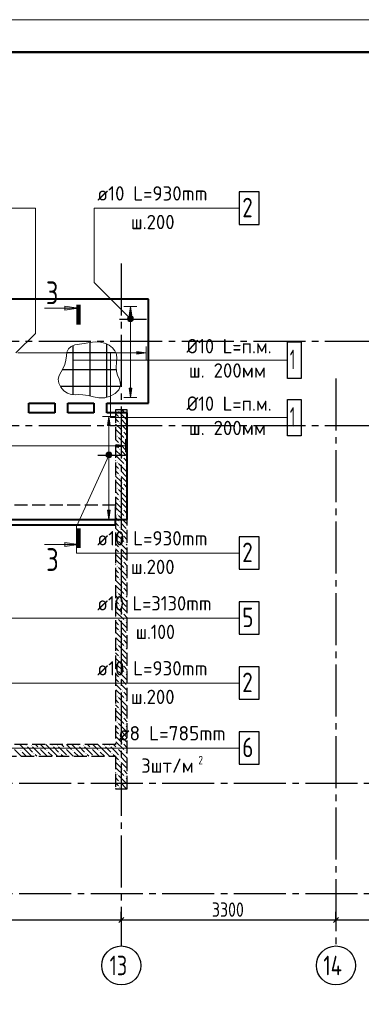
# Model space of a CAD drawing. Header units: millimetres. Extents: x 40580 to 1168286, y -220995 to 81020.
# Tile 39 of 194: x 269537 to 274787, y -113815 to -98668. Entities that reach past the tile are written whole.
import ezdxf

# ---------------------------------------------------------------- set-up
doc = ezdxf.new("R2010")
doc.units = ezdxf.units.MM
for name, pattern in [('______2', [270, 200, -70]), ('______5', [1100, 800, -100, 100, -100]), ('CENTER', [2, 1.25, -0.25, 0.25, -0.25])]:
    doc.linetypes.add(name, pattern=pattern)
for name, color, linetype, lineweight in [('Standard', 7, 'Continuous', 25), ('ОСИ', 7, 'CENTER', 15), ('Основная', 7, 'Continuous', 40), ('Позиционная метка номер позиции', 7, 'Continuous', 13), ('Узлы символ', 7, 'Continuous', 25), ('Фиксатор', 7, 'Continuous', 25)]:
    doc.layers.add(name, color=color, linetype=linetype, lineweight=lineweight)
doc.layers.add('ЖБ Балка Нижележащая', color=7, linetype='______2', true_color=0x656565)
doc.layers.add('ЖБ Стена верхний уровень', color=7, linetype='______2', true_color=0x656565)
doc.layers.add('Тонкие', color=7, linetype='Continuous')
doc.styles.add('GOST 2.304-81', font='txt')
doc.styles.add('ISOCPEUR', font='isocpeur.ttf')

msp = doc.modelspace()

# ---------------------------------------------------------------- hatches: boundary and pattern name
at = {"linetype": 'Continuous', "lineweight": 13, "transparency": 33554687}
for points in [[(271258.3, -103218.4), (271238.3, -103078.4), (271218.3, -103218.4)], [(271200.8, -103278.4), (271275.8, -103278.4), (271270.5, -103259.7)], [(271200.8, -103278.4), (271270.5, -103259.7), (271206, -103259.7)], [(271206, -103297.2), (271275.8, -103278.4), (271200.8, -103278.4)], [(271206, -103259.7), (271270.5, -103259.7), (271257, -103246.2)], [(271206, -103259.7), (271257, -103246.2), (271219.5, -103246.2)], [(271206, -103297.2), (271270.5, -103297.2), (271275.8, -103278.4)], [(271219.5, -103310.7), (271270.5, -103297.2), (271206, -103297.2)], [(271219.5, -103246.2), (271257, -103246.2), (271238.3, -103240.9)], [(271219.5, -103310.7), (271257, -103310.7), (271270.5, -103297.2)], [(271257, -103310.7), (271219.5, -103310.7), (271238.3, -103315.9)], [(271338.3, -103813.4), (271478.3, -103793.4), (271338.3, -103773.4)], [(270928.3, -104910.9), (270908.3, -104770.9), (270888.3, -104910.9)], [(271023.3, -105243.4), (271163.3, -105223.4), (271023.3, -105203.4)], [(270870.8, -105370.9), (270945.8, -105370.9), (270940.5, -105352.2)], [(270870.8, -105370.9), (270940.5, -105352.2), (270876, -105352.2)], [(270876, -105389.7), (270945.8, -105370.9), (270870.8, -105370.9)], [(270876, -105352.2), (270940.5, -105352.2), (270927, -105338.7)], [(270876, -105352.2), (270927, -105338.7), (270889.5, -105338.7)], [(270876, -105389.7), (270940.5, -105389.7), (270945.8, -105370.9)], [(270889.5, -105403.2), (270940.5, -105389.7), (270876, -105389.7)], [(270889.5, -105338.7), (270927, -105338.7), (270908.3, -105333.4)], [(270889.5, -105403.2), (270927, -105403.2), (270940.5, -105389.7)], [(270927, -105403.2), (270889.5, -105403.2), (270908.3, -105408.4)]]:
    msp.add_hatch(color=7, dxfattribs=at).paths.add_polyline_path(points)
for points in [[(271258.3, -104338.4), (271238.3, -104478.4), (271218.3, -104338.4)], [(270928.3, -106215.9), (270908.3, -106355.9), (270888.3, -106215.9)]]:
    msp.add_hatch(color=7, dxfattribs=at).paths.add_polyline_path(points, flags=16)
at = {"layer": 'ЖБ Стена верхний уровень', "linetype": 'Continuous', "lineweight": -3, "transparency": 33554687}
for points in [[(271028.7, -104675.3), (271035.2, -104668.8), (271041.7, -104675.3), (271035.2, -104681.8)], [(271068.7, -104795.3), (271075.3, -104788.8), (271081.7, -104795.3), (271075.3, -104801.8)], [(271148.7, -104715.3), (271155.2, -104708.8), (271161.7, -104715.3), (271155.2, -104721.8)], [(271068.7, -104875.3), (271075.3, -104868.8), (271081.7, -104875.3), (271075.3, -104881.8)], [(271028.7, -105075.3), (271035.2, -105068.8), (271041.7, -105075.3), (271035.2, -105081.8)], [(271108.7, -104995.3), (271115.2, -104988.8), (271121.7, -104995.3), (271115.2, -105001.8)], [(271148.7, -105115.3), (271155.2, -105108.8), (271161.7, -105115.3), (271155.2, -105121.8)], [(271068.7, -105195.3), (271075.3, -105188.8), (271081.7, -105195.3), (271075.3, -105201.8)], [(271068.7, -105275.3), (271075.3, -105268.8), (271081.7, -105275.3), (271075.3, -105281.8)], [(271108.7, -105395.3), (271115.2, -105388.8), (271121.7, -105395.3), (271115.2, -105401.8)], [(271028.7, -105475.3), (271035.2, -105468.8), (271041.7, -105475.3), (271035.2, -105481.8)], [(271148.7, -105515.3), (271155.2, -105508.8), (271161.7, -105515.3), (271155.2, -105521.8)], [(271068.7, -105595.3), (271075.3, -105588.8), (271081.7, -105595.3), (271075.3, -105601.8)], [(271068.7, -105675.3), (271075.3, -105668.8), (271081.7, -105675.3), (271075.3, -105681.8)], [(271028.7, -105875.3), (271035.2, -105868.8), (271041.7, -105875.3), (271035.2, -105881.8)], [(271108.7, -105795.3), (271115.2, -105788.8), (271121.7, -105795.3), (271115.2, -105801.8)], [(271068.7, -105995.3), (271075.3, -105988.8), (271081.7, -105995.3), (271075.3, -106001.8)], [(271148.7, -105915.3), (271155.2, -105908.8), (271161.7, -105915.3), (271155.2, -105921.8)], [(271068.7, -106075.3), (271075.3, -106068.8), (271081.7, -106075.3), (271075.3, -106081.8)], [(271028.7, -106275.3), (271035.2, -106268.8), (271041.7, -106275.3), (271035.2, -106281.8)], [(271108.7, -106195.3), (271115.2, -106188.8), (271121.7, -106195.3), (271115.2, -106201.8)], [(271148.7, -106315.3), (271155.2, -106308.8), (271161.7, -106315.3), (271155.2, -106321.8)], [(271068.7, -106395.3), (271075.3, -106388.8), (271081.7, -106395.3), (271075.3, -106401.8)], [(271068.7, -106475.3), (271075.3, -106468.8), (271081.7, -106475.3), (271075.3, -106481.8)], [(271108.7, -106595.3), (271115.2, -106588.8), (271121.7, -106595.3), (271115.2, -106601.8)], [(271028.7, -106675.3), (271035.2, -106668.8), (271041.7, -106675.3), (271035.2, -106681.8)], [(271148.7, -106715.3), (271155.2, -106708.8), (271161.7, -106715.3), (271155.2, -106721.8)], [(271068.7, -106795.3), (271075.3, -106788.8), (271081.7, -106795.3), (271075.3, -106801.8)], [(271068.7, -106875.3), (271075.3, -106868.8), (271081.7, -106875.3), (271075.3, -106881.8)], [(271028.7, -107075.3), (271035.2, -107068.8), (271041.7, -107075.3), (271035.2, -107081.8)], [(271108.7, -106995.3), (271115.2, -106988.8), (271121.7, -106995.3), (271115.2, -107001.8)], [(271068.7, -107195.3), (271075.3, -107188.8), (271081.7, -107195.3), (271075.3, -107201.8)], [(271148.7, -107115.3), (271155.2, -107108.8), (271161.7, -107115.3), (271155.2, -107121.8)], [(271068.7, -107275.3), (271075.3, -107268.8), (271081.7, -107275.3), (271075.3, -107281.8)], [(271108.7, -107395.3), (271115.2, -107388.8), (271121.7, -107395.3), (271115.2, -107401.8)], [(271028.7, -107475.3), (271035.2, -107468.8), (271041.7, -107475.3), (271035.2, -107481.8)], [(271148.7, -107515.3), (271155.2, -107508.8), (271161.7, -107515.3), (271155.2, -107521.8)], [(271068.7, -107595.3), (271075.3, -107588.8), (271081.7, -107595.3), (271075.3, -107601.8)], [(271068.7, -107675.3), (271075.3, -107668.8), (271081.7, -107675.3), (271075.3, -107681.8)], [(271108.7, -107795.3), (271115.2, -107788.8), (271121.7, -107795.3), (271115.2, -107801.8)], [(271028.7, -107875.3), (271035.2, -107868.8), (271041.7, -107875.3), (271035.2, -107881.8)], [(271068.7, -107995.3), (271075.3, -107988.8), (271081.7, -107995.3), (271075.3, -108001.8)], [(271148.7, -107915.3), (271155.2, -107908.8), (271161.7, -107915.3), (271155.2, -107921.8)], [(271068.7, -108075.3), (271075.3, -108068.8), (271081.7, -108075.3), (271075.3, -108081.8)], [(271028.7, -108275.3), (271035.2, -108268.8), (271041.7, -108275.3), (271035.2, -108281.8)], [(271108.7, -108195.3), (271115.2, -108188.8), (271121.7, -108195.3), (271115.2, -108201.8)], [(271068.7, -108395.3), (271075.3, -108388.8), (271081.7, -108395.3), (271075.3, -108401.8)], [(271148.7, -108315.3), (271155.2, -108308.8), (271161.7, -108315.3), (271155.2, -108321.8)], [(271068.7, -108475.3), (271075.3, -108468.8), (271081.7, -108475.3), (271075.3, -108481.8)], [(271108.7, -108595.3), (271115.2, -108588.8), (271121.7, -108595.3), (271115.2, -108601.8)], [(271028.7, -108675.3), (271035.2, -108668.8), (271041.7, -108675.3), (271035.2, -108681.8)], [(271148.7, -108715.3), (271155.2, -108708.8), (271161.7, -108715.3), (271155.2, -108721.8)], [(271068.7, -108795.3), (271075.3, -108788.8), (271081.7, -108795.3), (271075.3, -108801.8)], [(271068.7, -108875.3), (271075.3, -108868.8), (271081.7, -108875.3), (271075.3, -108881.8)], [(271108.7, -108995.3), (271115.2, -108988.8), (271121.7, -108995.3), (271115.2, -109001.8)], [(271028.7, -109075.3), (271035.2, -109068.8), (271041.7, -109075.3), (271035.2, -109081.8)], [(271068.7, -109195.3), (271075.3, -109188.8), (271081.7, -109195.3), (271075.3, -109201.8)], [(271148.7, -109115.3), (271155.2, -109108.8), (271161.7, -109115.3), (271155.2, -109121.8)], [(271068.7, -109275.3), (271075.3, -109268.8), (271081.7, -109275.3), (271075.3, -109281.8)], [(271028.7, -109475.3), (271035.2, -109468.8), (271041.7, -109475.3), (271035.2, -109481.8)], [(271108.7, -109395.3), (271115.2, -109388.8), (271121.7, -109395.3), (271115.2, -109401.8)], [(271148.7, -109515.3), (271155.2, -109508.8), (271161.7, -109515.3), (271155.2, -109521.8)], [(271068.7, -109595.3), (271075.3, -109588.8), (271081.7, -109595.3), (271075.3, -109601.8)], [(271068.7, -109675.3), (271075.3, -109668.8), (271081.7, -109675.3), (271075.3, -109681.8)], [(271108.7, -109795.3), (271115.2, -109788.8), (271121.7, -109795.3), (271115.2, -109801.8)], [(269548.7, -109915.3), (269555.2, -109908.8), (269561.7, -109915.3), (269555.2, -109921.8)], [(269628.7, -109835.3), (269635.2, -109828.8), (269641.7, -109835.3), (269635.2, -109841.8)], [(269708.7, -109835.3), (269715.2, -109828.8), (269721.7, -109835.3), (269715.2, -109841.8)], [(269748.7, -109955.3), (269755.2, -109948.8), (269761.7, -109955.3), (269755.2, -109961.8)], [(269828.7, -109875.3), (269835.2, -109868.8), (269841.7, -109875.3), (269835.2, -109881.8)], [(269948.7, -109915.3), (269955.2, -109908.8), (269961.7, -109915.3), (269955.2, -109921.8)], [(270028.7, -109835.3), (270035.2, -109828.8), (270041.7, -109835.3), (270035.2, -109841.8)], [(270108.7, -109835.3), (270115.2, -109828.8), (270121.7, -109835.3), (270115.2, -109841.8)], [(270148.7, -109955.3), (270155.2, -109948.8), (270161.7, -109955.3), (270155.2, -109961.8)], [(270228.7, -109875.3), (270235.2, -109868.8), (270241.7, -109875.3), (270235.2, -109881.8)], [(270348.7, -109915.3), (270355.2, -109908.8), (270361.7, -109915.3), (270355.2, -109921.8)], [(270428.7, -109835.3), (270435.2, -109828.8), (270441.7, -109835.3), (270435.2, -109841.8)], [(270508.7, -109835.3), (270515.2, -109828.8), (270521.7, -109835.3), (270515.2, -109841.8)], [(270548.7, -109955.3), (270555.2, -109948.8), (270561.7, -109955.3), (270555.2, -109961.8)], [(270628.7, -109875.3), (270635.2, -109868.8), (270641.7, -109875.3), (270635.2, -109881.8)], [(270748.7, -109915.3), (270755.2, -109908.8), (270761.7, -109915.3), (270755.2, -109921.8)], [(270828.7, -109835.3), (270835.2, -109828.8), (270841.7, -109835.3), (270835.2, -109841.8)], [(270908.7, -109835.3), (270915.2, -109828.8), (270921.7, -109835.3), (270915.2, -109841.8)], [(270948.7, -109955.3), (270955.2, -109948.8), (270961.7, -109955.3), (270955.2, -109961.8)], [(271028.7, -109875.3), (271035.2, -109868.8), (271041.7, -109875.3), (271035.2, -109881.8)], [(271148.7, -109915.3), (271155.2, -109908.8), (271161.7, -109915.3), (271155.2, -109921.8)], [(269868.7, -109995.3), (269875.3, -109988.8), (269881.7, -109995.3), (269878.6, -109998.4), (269871.9, -109998.4)], [(270268.7, -109995.3), (270275.3, -109988.8), (270281.7, -109995.3), (270278.6, -109998.4), (270271.9, -109998.4)], [(270668.7, -109995.3), (270675.3, -109988.8), (270681.7, -109995.3), (270678.6, -109998.4), (270671.9, -109998.4)], [(271068.7, -109995.3), (271075.3, -109988.8), (271081.7, -109995.3), (271075.3, -110001.8)], [(271068.7, -110075.3), (271075.3, -110068.8), (271081.7, -110075.3), (271075.3, -110081.8)], [(271028.7, -110275.3), (271035.2, -110268.8), (271041.7, -110275.3), (271035.2, -110281.8)], [(271108.7, -110195.3), (271115.2, -110188.8), (271121.7, -110195.3), (271115.2, -110201.8)], [(271068.7, -110395.3), (271075.3, -110388.8), (271081.7, -110395.3), (271075.3, -110401.8)], [(271148.7, -110315.3), (271155.2, -110308.8), (271161.7, -110315.3), (271155.2, -110321.8)], [(271068.7, -110475.3), (271075.3, -110468.8), (271081.7, -110475.3), (271075.3, -110481.8)]]:
    msp.add_hatch(color=7, dxfattribs=at).paths.add_polyline_path(points, flags=16)
at = {"layer": 'Позиционная метка номер позиции', "linetype": 'Continuous', "lineweight": 13, "transparency": 33554687}
for points in [[(271206.5, -103300.3), (271249.8, -103225.2), (271195, -103279.9)], [(271195, -103279.9), (271249.8, -103225.2), (271226.8, -103225.2)], [(271195, -103279.9), (271226.8, -103225.2), (271195, -103257)], [(271195, -103257), (271226.8, -103225.2), (271206.5, -103236.6)], [(271206.5, -103300.3), (271270.1, -103236.6), (271249.8, -103225.2)], [(271226.8, -103311.7), (271270.1, -103236.6), (271206.5, -103300.3)], [(271226.8, -103311.7), (271281.6, -103257), (271270.1, -103236.6)], [(271249.8, -103311.7), (271281.6, -103257), (271226.8, -103311.7)], [(271249.8, -103311.7), (271281.6, -103279.9), (271281.6, -103257)], [(271281.6, -103279.9), (271249.8, -103311.7), (271270.1, -103300.3)], [(270940.1, -105395.3), (270876.5, -105331.6), (270865, -105352)], [(270940.1, -105395.3), (270865, -105352), (270919.7, -105406.7)], [(270919.7, -105406.7), (270865, -105352), (270865, -105374.9)], [(270919.7, -105406.7), (270865, -105374.9), (270896.8, -105406.7)], [(270896.8, -105406.7), (270865, -105374.9), (270876.5, -105395.3)], [(270951.6, -105374.9), (270896.8, -105320.2), (270876.5, -105331.6)], [(270951.6, -105374.9), (270876.5, -105331.6), (270940.1, -105395.3)], [(270951.6, -105352), (270919.7, -105320.2), (270896.8, -105320.2)], [(270951.6, -105352), (270896.8, -105320.2), (270951.6, -105374.9)], [(270919.7, -105320.2), (270951.6, -105352), (270940.1, -105331.6)]]:
    msp.add_hatch(color=7, dxfattribs=at).paths.add_polyline_path(points)
at = {"layer": 'Узлы символ', "linetype": 'Continuous', "lineweight": 13, "transparency": 33554687}
for points in [[(270229, -103075.3), (270439, -103105.3), (270229, -103135.3)], [(270229, -106713.5), (270439, -106743.5), (270229, -106773.5)]]:
    msp.add_hatch(color=7, dxfattribs=at).paths.add_polyline_path(points, flags=16)

# ---------------------------------------------------------------- linework, layer by layer
at = {"color": 7, "linetype": 'Continuous', "lineweight": 13, "transparency": 33554687}
for p, q in [((270708.3, -101568.4), (272640.3, -101568.4)), ((270708.3, -106873.4), (272640.3, -106873.4)), ((270708.3, -107873.4), (272750.3, -107873.4)), ((270708.3, -108873.4), (272640.3, -108873.4))]:
    msp.add_line(p, q, dxfattribs=at)
at = {"color": 251, "linetype": 'Continuous', "lineweight": 13, "true_color": 0x494949, "transparency": 33554687}
for p, q in [((271238.3, -103078.4), (271138.3, -103078.4)), ((271238.3, -103078.4), (271218.3, -103218.4)), ((271258.3, -103218.4), (271238.3, -103078.4)), ((271238.3, -103078.4), (271338.3, -103078.4)), ((271238.3, -103078.4), (271238.3, -103078.4)), ((271200.8, -103278.4), (271200.8, -103278.4)), ((271218.3, -103218.4), (271258.3, -103218.4)), ((271238.3, -103248.4), (271238.3, -103218.4)), ((271275.8, -103278.4), (271275.8, -103278.4)), ((271238.3, -104338.4), (271238.3, -103308.4)), ((271478.3, -103793.4), (271478.3, -103693.4)), ((269508.3, -103793.4), (271338.3, -103793.4)), ((271478.3, -103793.4), (271338.3, -103773.4)), ((271338.3, -103773.4), (271338.3, -103813.4)), ((271338.3, -103813.4), (271478.3, -103793.4)), ((271478.3, -103793.4), (271478.3, -103893.4)), ((271478.3, -103793.4), (271478.3, -103793.4)), ((271238.3, -104478.4), (271218.3, -104338.4)), ((271218.3, -104338.4), (271258.3, -104338.4)), ((271258.3, -104338.4), (271238.3, -104478.4)), ((271238.3, -104478.4), (271138.3, -104478.4)), ((271238.3, -104478.4), (271338.3, -104478.4)), ((271238.3, -104478.4), (271238.3, -104478.4)), ((270908.3, -104770.9), (270808.3, -104770.9)), ((270908.3, -104770.9), (270888.3, -104910.9)), ((270928.3, -104910.9), (270908.3, -104770.9)), ((270908.3, -104770.9), (271008.3, -104770.9)), ((270908.3, -104770.9), (270908.3, -104770.9)), ((270888.3, -104910.9), (270928.3, -104910.9)), ((270908.3, -105340.9), (270908.3, -104910.9)), ((268893.3, -105223.4), (271023.3, -105223.4)), ((271163.3, -105223.4), (271023.3, -105203.4)), ((271023.3, -105203.4), (271023.3, -105243.4)), ((271023.3, -105243.4), (271163.3, -105223.4)), ((271163.3, -105223.4), (271163.3, -105123.4)), ((271163.3, -105223.4), (271163.3, -105323.4)), ((271163.3, -105223.4), (271163.3, -105223.4)), ((270870.8, -105370.9), (270870.8, -105370.9)), ((270908.3, -106355.9), (270908.3, -105400.9)), ((270945.8, -105370.9), (270945.8, -105370.9)), ((270908.3, -106355.9), (270888.3, -106215.9)), ((270888.3, -106215.9), (270928.3, -106215.9)), ((270928.3, -106215.9), (270908.3, -106355.9)), ((270908.3, -106355.9), (270808.3, -106355.9)), ((270908.3, -106355.9), (271008.3, -106355.9)), ((270908.3, -106355.9), (270908.3, -106355.9))]:
    msp.add_line(p, q, dxfattribs=at)
at = {"color": 7, "linetype": 'Continuous', "lineweight": 25, "transparency": 33554687}
for p, q in [((271488.3, -103278.4), (271068.3, -103278.4)), ((271158.3, -105370.9), (270738.3, -105370.9))]:
    msp.add_line(p, q, dxfattribs=at)
for points in [[(272908.3, -101818.4), (273218.3, -101818.4), (273218.3, -101318.4), (272908.3, -101318.4), (272908.3, -101818.4)], [(272908.3, -107123.4), (273218.3, -107123.4), (273218.3, -106623.4), (272908.3, -106623.4), (272908.3, -107123.4)], [(272908.3, -108123.4), (273218.3, -108123.4), (273218.3, -107623.4), (272908.3, -107623.4), (272908.3, -108123.4)], [(272908.3, -109123.4), (273218.3, -109123.4), (273218.3, -108623.4), (272908.3, -108623.4), (272908.3, -109123.4)]]:
    msp.add_lwpolyline(points, dxfattribs=at)
at = {"color": 251, "linetype": 'Continuous', "lineweight": 13, "true_color": 0x494949, "transparency": 33554687}
for centre in [(271238.3, -103278.4), (270908.3, -105370.9)]:
    msp.add_circle(centre, 37.5, dxfattribs=at)
at = {"layer": 'Standard', "color": 7, "linetype": 'Continuous', "lineweight": -3, "transparency": 33554687}
for p, q in [((267178.3, -112518.4), (271098.3, -112518.4)), ((271098.3, -112518.4), (274398.3, -112518.4)), ((274398.3, -112518.4), (277698.3, -112518.4))]:
    msp.add_line(p, q, dxfattribs=at)
at = {"layer": 'Standard', "color": 7, "linetype": 'Continuous', "lineweight": 25, "transparency": 33554687}
for p, q in [((271060.8, -112555.9), (271135.8, -112480.9)), ((274360.8, -112555.9), (274435.8, -112480.9))]:
    msp.add_line(p, q, dxfattribs=at)
at = {"layer": 'Standard', "color": 251, "linetype": 'Continuous', "lineweight": -3, "true_color": 0x656565, "transparency": 33554687}
for p, q in [((271098.3, -112518.4), (271098.3, -112393.4)), ((271098.3, -112518.4), (271098.3, -112643.4)), ((271098.3, -112518.4), (271098.3, -112518.4)), ((274398.3, -112518.4), (274398.3, -112393.4)), ((274398.3, -112518.4), (274398.3, -112643.4)), ((274398.3, -112518.4), (274398.3, -112518.4))]:
    msp.add_line(p, q, dxfattribs=at)
at = {"layer": 'Standard', "color": 7, "linetype": 'Continuous', "lineweight": 13, "transparency": 33554687}
msp.add_lwpolyline([(257068.3, -128368.4), (299068.3, -128368.4), (299068.3, -98668.4), (257068.3, -98668.4), (257068.3, -128368.4)], close=True, dxfattribs=at)
at = {"layer": 'Standard', "color": 7, "linetype": 'Continuous', "lineweight": 50, "transparency": 33554687}
msp.add_lwpolyline([(259068.3, -99168.4), (298568.3, -99168.4), (298568.3, -127868.4), (259068.3, -127868.4), (259068.3, -99168.4)], close=True, dxfattribs=at)
at = {"layer": 'ЖБ Балка Нижележащая', "color": 251, "linetype": '______2', "lineweight": -3, "true_color": 0x656565, "transparency": 33554687}
for p, q in [((271008.3, -106138.4), (268478.3, -106138.4)), ((271008.3, -106358.4), (271008.3, -106138.4))]:
    msp.add_line(p, q, dxfattribs=at)
at = {"layer": 'ЖБ Стена верхний уровень', "color": 251, "linetype": '______2', "lineweight": -3, "true_color": 0x656565, "transparency": 33554687}
for p, q in [((271008.3, -104668.4), (271008.3, -109818.4)), ((271188.3, -104668.4), (271008.3, -104668.4)), ((271188.3, -110498.4), (271188.3, -104668.4)), ((271008.3, -109818.4), (268478.3, -109818.4)), ((268478.3, -109998.4), (271008.3, -109998.4)), ((271008.3, -109998.4), (271008.3, -110498.4)), ((271008.3, -110498.4), (271188.3, -110498.4))]:
    msp.add_line(p, q, dxfattribs=at)
at = {"layer": 'ЖБ Стена верхний уровень', "color": 9, "linetype": 'Continuous', "lineweight": -3, "true_color": 0xc7c7c7, "transparency": 33554687}
for p, q in [((271008.3, -104728.3), (271055.2, -104775.3)), ((271015.2, -104815.3), (271008.3, -104808.3)), ((271055.2, -104855.3), (271015.2, -104815.3)), ((271175.3, -104815.3), (271055.2, -104695.3)), ((271095.2, -104815.3), (271175.3, -104895.3)), ((271108.4, -104668.4), (271135.2, -104695.3)), ((271175.3, -104735.3), (271188.3, -104748.3)), ((271175.3, -104815.3), (271188.3, -104828.3)), ((271008.3, -104888.3), (271095.2, -104975.3)), ((271095.2, -104895.3), (271188.3, -104988.4)), ((271008.3, -105048.3), (271015.2, -105055.3)), ((271015.2, -104975.3), (271135.2, -105095.3)), ((271175.3, -105215.3), (271055.2, -105095.3)), ((271188.3, -105068.3), (271135.2, -105015.3)), ((271008.3, -105128.3), (271055.2, -105175.3)), ((271015.2, -105215.3), (271008.3, -105208.3)), ((271055.2, -105255.3), (271015.2, -105215.3)), ((271095.2, -105215.3), (271175.3, -105295.3)), ((271175.3, -105135.3), (271188.3, -105148.3)), ((271175.3, -105215.3), (271188.3, -105228.3)), ((271008.3, -105288.3), (271095.2, -105375.3)), ((271015.2, -105375.3), (271135.2, -105495.3)), ((271095.2, -105295.3), (271188.3, -105388.4)), ((271188.3, -105468.3), (271135.2, -105415.3)), ((271008.3, -105448.3), (271015.2, -105455.3)), ((271008.3, -105528.3), (271055.2, -105575.3)), ((271175.3, -105615.3), (271055.2, -105495.3)), ((271175.3, -105535.3), (271188.3, -105548.3)), ((271015.2, -105615.3), (271008.3, -105608.3)), ((271008.3, -105688.3), (271095.2, -105775.3)), ((271055.2, -105655.3), (271015.2, -105615.3)), ((271095.2, -105615.3), (271175.3, -105695.3)), ((271095.2, -105695.3), (271188.3, -105788.4)), ((271175.3, -105615.3), (271188.3, -105628.3)), ((271008.3, -105848.3), (271015.2, -105855.3)), ((271015.2, -105775.3), (271135.2, -105895.3)), ((271188.3, -105868.3), (271135.2, -105815.3)), ((271008.3, -105928.3), (271055.2, -105975.3)), ((271015.2, -106015.3), (271008.3, -106008.3)), ((271055.2, -106055.3), (271015.2, -106015.3)), ((271175.3, -106015.3), (271055.2, -105895.3)), ((271095.2, -106015.3), (271175.3, -106095.3)), ((271175.3, -105935.3), (271188.3, -105948.3)), ((271175.3, -106015.3), (271188.3, -106028.3)), ((271008.3, -106088.3), (271095.2, -106175.3)), ((271015.2, -106175.3), (271135.2, -106295.3)), ((271095.2, -106095.3), (271188.3, -106188.4)), ((271008.3, -106248.3), (271015.2, -106255.3)), ((271008.3, -106328.3), (271055.2, -106375.3)), ((271175.3, -106415.3), (271055.2, -106295.3)), ((271188.3, -106268.3), (271135.2, -106215.3)), ((271015.2, -106415.3), (271008.3, -106408.3)), ((271055.2, -106455.3), (271015.2, -106415.3)), ((271095.2, -106415.3), (271175.3, -106495.3)), ((271175.3, -106335.3), (271188.3, -106348.3)), ((271175.3, -106415.3), (271188.3, -106428.3)), ((271008.3, -106488.3), (271095.2, -106575.3)), ((271015.2, -106575.3), (271135.2, -106695.3)), ((271095.2, -106495.3), (271188.3, -106588.4)), ((271188.3, -106668.3), (271135.2, -106615.3)), ((271008.3, -106648.3), (271015.2, -106655.3)), ((271008.3, -106728.3), (271055.2, -106775.3)), ((271175.3, -106815.3), (271055.2, -106695.3)), ((271175.3, -106735.3), (271188.3, -106748.3)), ((271015.2, -106815.3), (271008.3, -106808.3)), ((271008.3, -106888.3), (271095.2, -106975.3)), ((271055.2, -106855.3), (271015.2, -106815.3)), ((271095.2, -106815.3), (271175.3, -106895.3)), ((271095.2, -106895.3), (271188.3, -106988.4)), ((271175.3, -106815.3), (271188.3, -106828.3)), ((271008.3, -107048.3), (271015.2, -107055.3)), ((271015.2, -106975.3), (271135.2, -107095.3)), ((271188.3, -107068.3), (271135.2, -107015.3)), ((271008.3, -107128.3), (271055.2, -107175.3)), ((271015.2, -107215.3), (271008.3, -107208.3)), ((271055.2, -107255.3), (271015.2, -107215.3)), ((271175.3, -107215.3), (271055.2, -107095.3)), ((271095.2, -107215.3), (271175.3, -107295.3)), ((271175.3, -107135.3), (271188.3, -107148.3)), ((271175.3, -107215.3), (271188.3, -107228.3)), ((271008.3, -107288.3), (271095.2, -107375.3)), ((271015.2, -107375.3), (271135.2, -107495.3)), ((271095.2, -107295.3), (271188.3, -107388.4)), ((271008.3, -107448.3), (271015.2, -107455.3)), ((271008.3, -107528.3), (271055.2, -107575.3)), ((271175.3, -107615.3), (271055.2, -107495.3)), ((271188.3, -107468.3), (271135.2, -107415.3)), ((271175.3, -107535.3), (271188.3, -107548.3)), ((271015.2, -107615.3), (271008.3, -107608.3)), ((271008.3, -107688.3), (271095.2, -107775.3)), ((271055.2, -107655.3), (271015.2, -107615.3)), ((271095.2, -107615.3), (271175.3, -107695.3)), ((271175.3, -107615.3), (271188.3, -107628.3)), ((271015.2, -107775.3), (271135.2, -107895.3)), ((271095.2, -107695.3), (271188.3, -107788.4)), ((271188.3, -107868.3), (271135.2, -107815.3)), ((271008.3, -107848.3), (271015.2, -107855.3)), ((271008.3, -107928.3), (271055.2, -107975.3)), ((271175.3, -108015.3), (271055.2, -107895.3)), ((271175.3, -107935.3), (271188.3, -107948.3)), ((271015.2, -108015.3), (271008.3, -108008.3)), ((271008.3, -108088.3), (271095.2, -108175.3)), ((271055.2, -108055.3), (271015.2, -108015.3)), ((271095.2, -108015.3), (271175.3, -108095.3)), ((271095.2, -108095.3), (271188.3, -108188.4)), ((271175.3, -108015.3), (271188.3, -108028.3)), ((271008.3, -108248.3), (271015.2, -108255.3)), ((271015.2, -108175.3), (271135.2, -108295.3)), ((271175.3, -108415.3), (271055.2, -108295.3)), ((271188.3, -108268.3), (271135.2, -108215.3)), ((271008.3, -108328.3), (271055.2, -108375.3)), ((271015.2, -108415.3), (271008.3, -108408.3)), ((271055.2, -108455.3), (271015.2, -108415.3)), ((271095.2, -108415.3), (271175.3, -108495.3)), ((271175.3, -108335.3), (271188.3, -108348.3)), ((271175.3, -108415.3), (271188.3, -108428.3)), ((271008.3, -108488.3), (271095.2, -108575.3)), ((271015.2, -108575.3), (271135.2, -108695.3)), ((271095.2, -108495.3), (271188.3, -108588.4)), ((271008.3, -108648.4), (271015.2, -108655.3)), ((271008.3, -108728.4), (271055.2, -108775.3)), ((271175.3, -108815.3), (271055.2, -108695.3)), ((271188.3, -108668.3), (271135.2, -108615.3)), ((271175.3, -108735.3), (271188.3, -108748.3)), ((271015.2, -108815.3), (271008.3, -108808.3)), ((271008.3, -108888.3), (271095.2, -108975.3)), ((271055.2, -108855.3), (271015.2, -108815.3)), ((271095.2, -108815.3), (271175.3, -108895.3)), ((271095.2, -108895.3), (271188.3, -108988.4)), ((271175.3, -108815.3), (271188.3, -108828.3)), ((271008.3, -109048.4), (271015.2, -109055.3)), ((271015.2, -108975.3), (271135.2, -109095.3)), ((271188.3, -109068.3), (271135.2, -109015.3)), ((271008.3, -109128.4), (271055.2, -109175.3)), ((271015.2, -109215.3), (271008.3, -109208.3)), ((271175.3, -109215.3), (271055.2, -109095.3)), ((271175.3, -109135.3), (271188.3, -109148.3)), ((271008.3, -109288.3), (271095.2, -109375.3)), ((271055.2, -109255.3), (271015.2, -109215.3)), ((271095.2, -109215.3), (271175.3, -109295.3)), ((271095.2, -109295.3), (271188.3, -109388.4)), ((271175.3, -109215.3), (271188.3, -109228.3)), ((271008.3, -109448.4), (271015.2, -109455.3)), ((271015.2, -109375.3), (271135.2, -109495.3)), ((271175.3, -109615.3), (271055.2, -109495.3)), ((271188.3, -109468.3), (271135.2, -109415.3)), ((271008.3, -109528.4), (271055.2, -109575.3)), ((271015.2, -109615.3), (271008.3, -109608.3)), ((271055.2, -109655.3), (271015.2, -109615.3)), ((271095.2, -109615.3), (271175.3, -109695.3)), ((271175.3, -109535.3), (271188.3, -109548.3)), ((271175.3, -109615.3), (271188.3, -109628.3)), ((271008.3, -109688.3), (271095.2, -109775.3)), ((271015.2, -109775.3), (271135.2, -109895.3)), ((271095.2, -109695.3), (271188.3, -109788.4)), ((271188.3, -109868.3), (271135.2, -109815.3)), ((269558.4, -109998.4), (269455.2, -109895.3)), ((269655.2, -109935.3), (269538.4, -109818.4)), ((269575.3, -109935.3), (269638.4, -109998.4)), ((269655.2, -109855.3), (269735.2, -109935.3)), ((269655.2, -109935.3), (269718.4, -109998.4)), ((269735.2, -109855.3), (269855.2, -109975.3)), ((269778.4, -109818.4), (269815.2, -109855.3)), ((269958.4, -109998.4), (269855.2, -109895.3)), ((269858.4, -109818.4), (269935.2, -109895.3)), ((270055.2, -109935.3), (269938.4, -109818.4)), ((269975.3, -109935.3), (270038.4, -109998.4)), ((270055.2, -109855.3), (270135.2, -109935.3)), ((270055.2, -109935.3), (270118.4, -109998.4)), ((270135.2, -109855.3), (270255.2, -109975.3)), ((270178.4, -109818.4), (270215.2, -109855.3)), ((270358.4, -109998.4), (270255.2, -109895.3)), ((270258.4, -109818.4), (270335.2, -109895.3)), ((270455.2, -109935.3), (270338.4, -109818.4)), ((270375.3, -109935.3), (270438.4, -109998.4)), ((270455.2, -109855.3), (270535.2, -109935.3)), ((270455.2, -109935.3), (270518.4, -109998.4)), ((270535.2, -109855.3), (270655.2, -109975.3)), ((270578.4, -109818.4), (270615.2, -109855.3)), ((270758.4, -109998.4), (270655.2, -109895.3)), ((270658.4, -109818.4), (270735.2, -109895.3)), ((270855.2, -109935.3), (270738.4, -109818.4)), ((270775.3, -109935.3), (270838.4, -109998.4)), ((270855.2, -109855.3), (270935.2, -109935.3)), ((270855.2, -109935.3), (270918.4, -109998.4)), ((270935.2, -109855.3), (271008.3, -109928.4)), ((270978.4, -109818.4), (271008.3, -109848.4)), ((271008.3, -109848.4), (271015.2, -109855.3)), ((271008.3, -109928.4), (271055.2, -109975.3)), ((271175.3, -110015.3), (271055.2, -109895.3)), ((271175.3, -109935.3), (271188.3, -109948.3)), ((269798.4, -109998.4), (269775.3, -109975.3)), ((270198.4, -109998.4), (270175.3, -109975.3)), ((270598.4, -109998.4), (270575.3, -109975.3)), ((270998.4, -109998.4), (270975.3, -109975.3)), ((271015.2, -110015.3), (271008.3, -110008.3)), ((271008.3, -110088.3), (271095.2, -110175.3)), ((271055.2, -110055.3), (271015.2, -110015.3)), ((271095.2, -110015.3), (271175.3, -110095.3)), ((271095.2, -110095.3), (271188.3, -110188.4)), ((271175.3, -110015.3), (271188.3, -110028.3)), ((271008.3, -110248.4), (271015.2, -110255.3)), ((271015.2, -110175.3), (271135.2, -110295.3)), ((271188.3, -110268.3), (271135.2, -110215.3)), ((271008.3, -110328.4), (271055.2, -110375.3)), ((271015.2, -110415.3), (271008.3, -110408.3)), ((271055.2, -110455.3), (271015.2, -110415.3)), ((271175.3, -110415.3), (271055.2, -110295.3)), ((271095.2, -110415.3), (271175.3, -110495.3)), ((271175.3, -110335.3), (271188.3, -110348.3)), ((271175.3, -110415.3), (271188.3, -110428.3)), ((271008.3, -110488.3), (271018.4, -110498.4)), ((271095.2, -110495.3), (271098.4, -110498.4))]:
    msp.add_line(p, q, dxfattribs=at)
at = {"layer": 'ОСИ', "color": 8, "linetype": '______5', "lineweight": -3, "transparency": 33554687}
for p, q in [((271098.3, -102418.4), (271098.3, -112918.4)), ((292628.3, -103618.4), (261168.3, -103618.4)), ((274398.3, -104188.4), (274398.3, -112918.4)), ((292628.3, -104918.4), (261168.3, -104918.4)), ((292628.3, -104918.4), (261168.3, -104918.4)), ((292328.3, -110418.4), (261168.3, -110418.4)), ((292328.3, -112118.4), (261168.3, -112118.4))]:
    msp.add_line(p, q, dxfattribs=at)
at = {"layer": 'ОСИ', "color": 7, "linetype": 'Continuous', "lineweight": -3, "transparency": 33554687}
for centre in [(271098.3, -113218.4), (274398.3, -113218.4)]:
    msp.add_circle(centre, 300, dxfattribs=at)
at = {"layer": 'Основная', "transparency": 33554687}
for p, q in [((271518.3, -102968.4), (262838.3, -102968.4)), ((271518.3, -104568.4), (271518.3, -102968.4)), ((269678.3, -104718.4), (269678.3, -104568.4)), ((269678.3, -104568.4), (270078.3, -104568.4)), ((270078.3, -104568.4), (270078.3, -104718.4)), ((270278.3, -104718.4), (270278.3, -104568.4)), ((270278.3, -104568.4), (270678.3, -104568.4)), ((270678.3, -104568.4), (270678.3, -104718.4)), ((270878.3, -104718.4), (270878.3, -104568.4)), ((270878.3, -104568.4), (271518.3, -104568.4)), ((270078.3, -104718.4), (269678.3, -104718.4)), ((270678.3, -104718.4), (270278.3, -104718.4)), ((271188.3, -104718.4), (270878.3, -104718.4)), ((271188.3, -106358.4), (271188.3, -104718.4)), ((268478.3, -106358.4), (271188.3, -106358.4)), ((268478.3, -106438.4), (271008.3, -106438.4)), ((271008.3, -106438.4), (271008.3, -106358.4))]:
    msp.add_line(p, q, dxfattribs=at)
at = {"layer": 'Позиционная метка номер позиции', "color": 7, "linetype": 'Continuous', "lineweight": 13, "transparency": 33554687}
for p, q in [((271206.5, -103236.6), (271206.5, -103236.6)), ((271206.5, -103300.3), (271206.5, -103300.3)), ((271270.1, -103236.6), (271270.1, -103236.6)), ((271270.1, -103300.3), (271270.1, -103300.3)), ((273654, -103905.7), (270351.8, -103905.7)), ((270876.5, -105331.6), (270876.5, -105331.6)), ((270876.5, -105395.3), (270876.5, -105395.3)), ((270940.1, -105331.6), (270940.1, -105331.6)), ((270940.1, -105395.3), (270940.1, -105395.3))]:
    msp.add_line(p, q, dxfattribs=at)
at = {"layer": 'Позиционная метка номер позиции', "color": 7, "linetype": 'Continuous', "lineweight": -3, "transparency": 33554687}
for p, q in [((270351.8, -103682.2), (270351.8, -104435.4)), ((270612.5, -103634), (270612.5, -104456.8)), ((270873.2, -103656.6), (270873.2, -104475.5)), ((271015.9, -103791.7), (270260.9, -103791.7)), ((271020.8, -104052.4), (270192.2, -104052.4)), ((271083.4, -104313.1), (270161.7, -104313.1))]:
    msp.add_line(p, q, dxfattribs=at)
at = {"layer": 'Позиционная метка номер позиции', "color": 7, "linetype": 'Continuous', "lineweight": 13, "transparency": 33554687}
for points in [[(269478.3, -103793.4), (269778.3, -103493.4), (269778.3, -101568.4), (266818, -101568.4)], [(271238.3, -103268.4), (270679.7, -102709.8), (270679.7, -101568.4), (272908.3, -101568.4)], [(273654, -104789.1), (270933.7, -104789.1), (270933.7, -103791.7)], [(268863.3, -105223), (268563.3, -106118.4), (268563.3, -107873.4), (272908.3, -107873.4)], [(268983.3, -105223.4), (269283.3, -106123.4), (269283.3, -107873.4), (272908.3, -107873.4)], [(270908.3, -105370.9), (270408.3, -106463.4), (270408.3, -106873.4), (272908.3, -106873.4)], [(268198.3, -107840.9), (268630.8, -108873.4), (272908.3, -108873.4)], [(267469.7, -109017.4), (267469.7, -109873.4), (272908.3, -109873.4)]]:
    msp.add_lwpolyline(points, dxfattribs=at)
at = {"layer": 'Позиционная метка номер позиции', "color": 7, "linetype": '______2', "lineweight": 13, "transparency": 33554687}
msp.add_lwpolyline([(270529.9, -103648.8), (270613.8, -103633.8), (270697, -103624.8), (270778.8, -103627.8), (270858.3, -103648.8), (270912.8, -103677.4), (270961.4, -103716), (271000, -103762.5), (271024.3, -103814.7), (271031.9, -103878.1), (271026.9, -103944.6), (271020.6, -104012.6), (271024.3, -104080.6), (271040.9, -104137.5), (271063.2, -104193), (271081.5, -104246.8), (271086, -104298.3), (271059.2, -104363.1), (271001.8, -104418.7), (270925.8, -104460.5), (270843.3, -104484), (270755.6, -104486), (270672.1, -104471.3), (270590.1, -104451.5), (270506.9, -104438), (270447.6, -104436.7), (270387.8, -104437.2), (270329.1, -104432.6), (270272.8, -104416), (270215.3, -104377.8), (270168.4, -104323.6), (270137.6, -104260.8), (270128.8, -104196.7), (270143.1, -104140.3), (270171.7, -104086.2), (270204.6, -104031.2), (270231.6, -103972.3), (270246, -103907.7), (270253.5, -103841.9), (270263.3, -103780.9), (270284.6, -103730.7), (270326.3, -103694.2), (270384.8, -103671.5), (270454.5, -103657.8), (270529.9, -103648.8)], dxfattribs=at)
at = {"layer": 'Позиционная метка номер позиции', "color": 7, "linetype": 'Continuous', "lineweight": 25, "transparency": 33554687}
for points in [[(273864, -104185.7), (273654, -104185.7), (273654, -103625.7), (273864, -103625.7), (273864, -104185.7)], [(273864, -105069.1), (273654, -105069.1), (273654, -104509.1), (273864, -104509.1), (273864, -105069.1)]]:
    msp.add_lwpolyline(points, dxfattribs=at)
at = {"layer": 'Позиционная метка номер позиции', "color": 7, "linetype": 'Continuous', "lineweight": 13, "transparency": 33554687}
for centre in [(271238.3, -103268.4), (270908.3, -105363.4)]:
    msp.add_circle(centre, 45, dxfattribs=at)
at = {"layer": 'Тонкие', "lineweight": 100}
for p, q in [((270439, -103355.3), (270439, -103055.3)), ((270439, -106793.5), (270439, -106493.5))]:
    msp.add_line(p, q, dxfattribs=at)
at = {"layer": 'Узлы символ', "color": 7, "linetype": 'Continuous', "lineweight": 13, "transparency": 33554687}
for p, q in [((270439, -103105.3), (269919.8, -103105.3)), ((270229, -103105.3), (270214, -103105.3)), ((270229, -103135.3), (270229, -103075.3)), ((270229, -103075.3), (270439, -103105.3)), ((270439, -103105.3), (270229, -103135.3)), ((270439, -103105.3), (270439, -103105.3)), ((270439, -103105.3), (270439, -103105.3)), ((270439, -103105.3), (270439, -103105.3)), ((270439, -106743.5), (269919.8, -106743.5)), ((270229, -106743.5), (270214, -106743.5)), ((270229, -106773.5), (270229, -106713.5)), ((270229, -106713.5), (270439, -106743.5)), ((270439, -106743.5), (270229, -106773.5)), ((270439, -106743.5), (270439, -106743.5)), ((270439, -106743.5), (270439, -106743.5)), ((270439, -106743.5), (270439, -106743.5))]:
    msp.add_line(p, q, dxfattribs=at)
at = {"layer": 'Фиксатор', "color": 7, "linetype": 'Continuous', "lineweight": 25, "transparency": 33554687}
msp.add_lwpolyline([(272908.3, -110123.4), (273218.3, -110123.4), (273218.3, -109623.4), (272908.3, -109623.4), (272908.3, -110123.4)], dxfattribs=at)

# ---------------------------------------------------------------- texts
at = {"color": 7, "linetype": 'Continuous', "lineweight": 13, "transparency": 33554687, "attachment_point": 7, "style": 'ISOCPEUR'}
for s, insert, char_height, width in [('\\W0.96;ø10 L=930mm ', (270728.3, -101451.1), 220, 1997.586), ('\\W0.78;2', (272958.3, -101708.4), 300, 326.834), ('\\W0.95;ш.200 ', (271245.3, -101891.1), 220, 962.821), ('\\W0.96;ø10 L=930mm ', (270728.3, -106756.1), 220, 1997.586), ('\\W0.78;2', (272958.3, -107013.4), 300, 326.834), ('\\W0.95;ш.200 ', (271245.3, -107196.1), 220, 962.821), ('{\\W0.9400;ø10 L=3130mm }', (270728.3, -107756.1), 220, 2105.673), ('\\W0.78;5', (272958.3, -108013.4), 300, 326.834), ('\\W0.90;ш.100 ', (271322.3, -108196.1), 220, 913.352), ('\\W0.96;ø10 L=930mm ', (270728.3, -108756.1), 220, 1997.586), ('\\W0.78;2', (272958.3, -109013.4), 300, 326.834), ('\\W0.95;ш.200 ', (271245.3, -109196.1), 220, 962.821)]:
    msp.add_mtext(s, dxfattribs=dict(at, insert=insert, char_height=char_height, width=width))
at = {"layer": 'Standard', "color": 7, "linetype": 'Continuous', "lineweight": 25, "transparency": 33554687, "insert": (272490.3, -112468.4), "char_height": 220, "width": 641.47, "attachment_point": 7, "style": 'GOST 2.304-81'}
msp.add_mtext('3300', dxfattribs=at)
at = {"layer": 'ОСИ', "color": 7, "linetype": 'Continuous', "lineweight": 25, "transparency": 33554687, "char_height": 300, "attachment_point": 7, "style": 'ISOCPEUR'}
for s, insert, width in [('\\W0.75;13', (270918.3, -113368.4), 472.649), ('\\W0.76;14', (274203.3, -113368.4), 504.567)]:
    msp.add_mtext(s, dxfattribs=dict(at, insert=insert, width=width))
at = {"layer": 'Позиционная метка номер позиции', "color": 7, "linetype": 'Continuous', "lineweight": 25, "transparency": 33554687, "attachment_point": 9, "style": 'ISOCPEUR'}
for s, insert, char_height, width in [('\\W0.94;Ø10 L=п.м.', (273410.8, -103801.2), 220, 1489.569), ('\\W0.56;1', (273772.2, -104045.7), 300, 233.324), ('\\W0.96;ш. 200мм', (273322.8, -104175.2), 220, 1316.138), ('\\W0.94;Ø10 L=п.м.', (273410.8, -104684.6), 220, 1489.569), ('\\W0.56;1', (273772.2, -104929.1), 300, 233.324), ('\\W0.96;ш. 200мм', (273322.8, -105058.6), 220, 1316.138)]:
    msp.add_mtext(s, dxfattribs=dict(at, insert=insert, char_height=char_height, width=width))
at = {"layer": 'Узлы символ', "color": 7, "linetype": 'Continuous', "lineweight": -3, "transparency": 33554687, "char_height": 350, "width": 381.312, "attachment_point": 7, "style": 'ISOCPEUR'}
for insert in [(269939.9, -103045.1), (269943.7, -107148.8)]:
    msp.add_mtext('\\W0.78;3', dxfattribs=dict(at, insert=insert))
at = {"layer": 'Фиксатор', "color": 7, "linetype": 'Continuous', "lineweight": 13, "transparency": 33554687, "attachment_point": 7, "style": 'ISOCPEUR'}
for s, insert, char_height, width in [('\\W0.98;ø8 L=785mm ', (271052.3, -109756.1), 220, 1889.829), ('\\W0.78;6', (272958.3, -110013.4), 300, 326.834)]:
    msp.add_mtext(s, dxfattribs=dict(at, insert=insert, char_height=char_height, width=width))
at = {"layer": 'Фиксатор', "color": 7, "linetype": 'Continuous', "lineweight": 25, "transparency": 33554687, "attachment_point": 7, "style": 'ISOCPEUR'}
for s, insert, char_height, width in [('\\W0.95;3шт/м', (271403.5, -110253.9), 220, 984.761), ('\\W0.78;2', (272283.5, -110125.6), 132, 143.811)]:
    msp.add_mtext(s, dxfattribs=dict(at, insert=insert, char_height=char_height, width=width))

doc.saveas('drawing.dxf')
